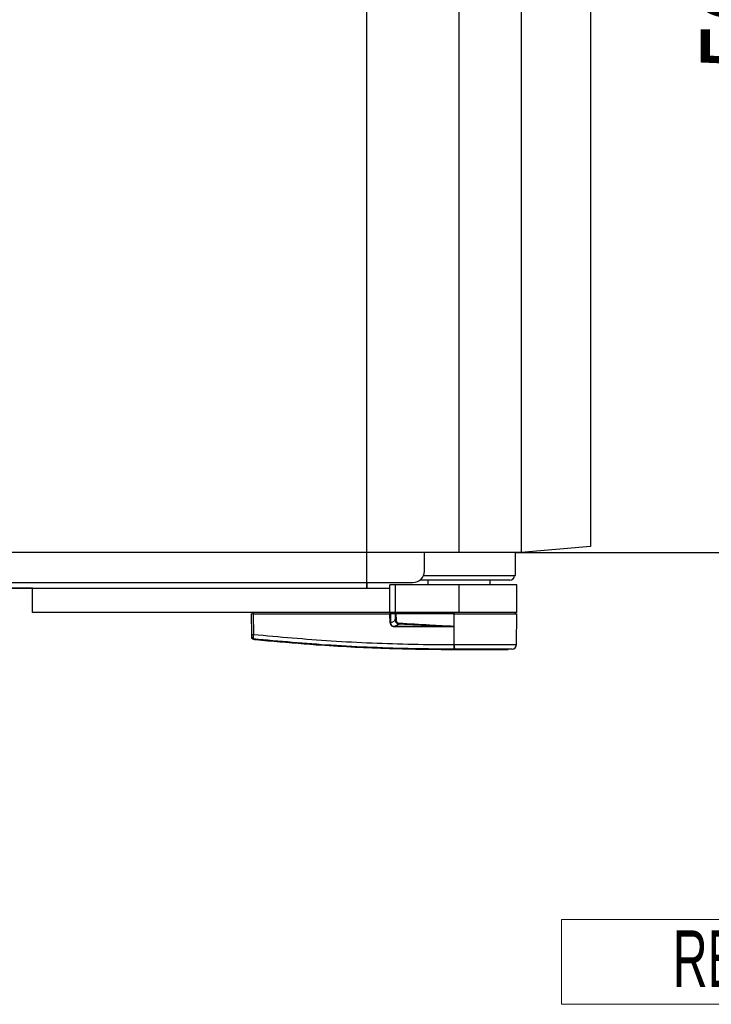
# Model space of a CAD drawing. Header units: millimetres. Extents: x 0 to 420, y 0 to 297.
# Tile 11 of 44: x 196 to 220, y 66 to 101. Entities that reach past the tile are written whole.
import ezdxf
from ezdxf.enums import TextEntityAlignment as Align

# ---------------------------------------------------------------- set-up
doc = ezdxf.new("R2010")
doc.units = ezdxf.units.MM
doc.layers.add('CARTIGLIO', color=140, linetype='Continuous')
doc.layers.add('QUOTE', color=174, linetype='Continuous')
doc.styles.add('SLDTEXTSTYLE0', font='TXT', dxfattribs={"width": 0.638298})
doc.styles.add('SLDTEXTSTYLE3', font='TXT', dxfattribs={"width": 0.75})
doc.dimstyles.new('SLDDIMSTYLE0', dxfattribs={"dimtxt": 3, "dimasz": 3, "dimexe": 0, "dimexo": 0.0625, "dimgap": 0.75, "dimtad": 1, "dimlfac": 12.24566, "dimrnd": 1e-09, "dimzin": 12, "dimdsep": 46, "dimtxsty": 'SLDTEXTSTYLE3', "dimsah": 1, "dimcen": 0.09, "dimadec": 0, "dimazin": 3, "dimtfac": 1, "dimtdec": 3, "dimtofl": 0, "dimtmove": 0, "dimatfit": 3, "dimfxl": 0, "dimfrac": 2, "dimtolj": 1, "dimtzin": 12, "dimarcsym": 0})

# ---------------------------------------------------------------- blocks, each defined once
blk = doc.blocks.new('SW_NOTE_0_27')
at = {"layer": 'CARTIGLIO', "color": 0, "insert": (2.34, 2.578), "char_height": 2, "attachment_point": 2, "style": 'SLDTEXTSTYLE0'}
blk.add_mtext('REV.', dxfattribs=at)
blk = doc.blocks.new('Cartiglio ALUSIC')
at = {"color": 161, "linetype": 'Continuous', "lineweight": 18}
for p, q in [((113.971, 150.999), (113.971, 153.999)), ((113.971, 153.999), (313.621, 153.999)), ((113.971, 150.999), (313.621, 150.999))]:
    blk.add_line(p, q, dxfattribs=at)
at = {"layer": 'CARTIGLIO', "color": 140}
blk.add_blockref('SW_NOTE_0_27', (117.568, 151.037), dxfattribs=at)
at = {"layer": 'CARTIGLIO', "color": 140, "style": 'SLDTEXTSTYLE0', "width": 0.638298}
for tag, height, p in [('AUTOATTR1', 3.5, (223.449, 133.7)), ('AUTOATTR2', 3.5, (221.929, 127.422)), ('AUTOATTR11', 3.5, (222.862, 121.411)), ('AUTOATTR8', 4, (219.244, 110.003)), ('AUTOATTR9', 4, (218.122, 100.423)), ('AUTOATTR0', 4, (249.033, 100.312))]:
    blk.add_attdef(tag, text='', height=height, dxfattribs=at).set_placement(p, align=Align.TOP_CENTER)
at = {"layer": 'CARTIGLIO', "color": 140}
for tag in ['AUTOATTR13', 'AUTOATTR12', 'AUTOATTR10', 'AUTOATTR7', 'AUTOATTR6', 'AUTOATTR5', 'AUTOATTR4', 'AUTOATTR3']:
    blk.add_attdef(tag, (0, 0), '', height=4, dxfattribs=at)
blk = doc.blocks.new('_D_3')
at = {"layer": 'QUOTE'}
for p, q in [((213.552, 122.986), (225.975, 122.986)), ((223.975, 122.986), (223.975, 82.155)), ((213.552, 82.155), (225.975, 82.155))]:
    blk.add_line(p, q, dxfattribs=at)
for points in [[(223.975, 122.986), (223.475, 119.986), (224.475, 119.986)], [(223.975, 82.155), (224.475, 85.155), (223.475, 85.155)]]:
    blk.add_solid(points, dxfattribs=at)
at = {"layer": 'QUOTE', "insert": (220.108, 99.246), "char_height": 3, "attachment_point": 1, "rotation": 90, "style": 'SLDTEXTSTYLE3'}
blk.add_mtext('500', dxfattribs=at)

msp = doc.modelspace()

# ---------------------------------------------------------------- linework, layer by layer
at = {"color": 7, "linetype": 'Continuous'}
for p, q in [((208.28542, 80.88955), (208.28542, 124.25185)), ((63.74441, 80.88955), (208.28542, 80.88955))]:
    msp.add_line(p, q, dxfattribs=at)
at = {"color": 7, "linetype": 'Continuous', "lineweight": 25}
for p, q in [((211.55188, 82.1553), (211.55188, 122.98609)), ((213.75674, 122.98609), (213.75674, 82.1553)), ((216.20659, 122.77176), (216.20659, 82.36963)), ((216.20659, 82.36963), (213.75674, 82.1553)), ((211.55188, 82.1553), (60.47795, 82.1553)), ((210.32696, 81.50201), (210.32696, 82.1553)), ((213.75674, 82.1553), (211.55188, 82.1553)), ((213.55259, 81.33868), (213.55573, 82.1553)), ((213.34844, 81.17536), (210.16364, 81.17536)), ((210.29508, 81.33868), (213.55259, 81.33868)), ((210.44945, 81.17536), (210.44945, 81.01204)), ((212.65431, 81.01204), (212.65431, 81.17536)), ((62.11118, 81.0937), (209.91865, 81.0937)), ((196.44449, 80.88955), (189.96598, 80.88955)), ((196.44449, 80.0321), (196.44449, 80.88955)), ((196.44449, 80.88955), (209.10203, 80.88955)), ((208.28542, 81.0937), (208.28542, 80.88955)), ((209.10203, 80.88955), (209.10203, 81.01204)), ((209.30619, 81.01204), (209.10203, 81.01204)), ((209.10203, 80.0321), (209.10203, 80.88955)), ((209.30619, 80.0321), (209.30619, 81.01204)), ((211.55188, 81.01204), (209.30619, 81.01204)), ((211.55188, 80.0321), (211.55188, 81.01204)), ((213.59342, 81.01204), (211.55188, 81.01204)), ((213.59342, 80.0321), (213.59342, 81.01204)), ((209.10203, 80.0321), (196.44449, 80.0321)), ((204.20908, 79.26006), (204.2027, 79.99127)), ((204.26253, 79.99127), (204.2027, 79.99127)), ((204.24246, 79.99127), (204.24317, 80.0321)), ((204.26253, 79.99127), (204.26891, 79.26006)), ((204.26253, 79.99127), (209.10638, 79.99127)), ((204.26555, 79.99127), (204.26561, 80.0321)), ((209.30619, 80.0321), (209.10203, 80.0321)), ((209.10767, 79.66162), (209.10638, 79.99127)), ((209.10638, 79.99127), (209.12164, 79.99127)), ((209.10959, 79.99127), (209.10965, 80.0321)), ((209.12164, 79.99127), (209.12293, 79.66162)), ((209.3037, 79.99127), (209.12164, 79.99127)), ((209.14985, 79.99127), (209.15035, 80.0321)), ((211.55188, 80.0321), (209.30619, 80.0321)), ((211.37999, 79.99127), (209.30995, 79.99127)), ((209.32276, 79.99127), (209.32306, 80.0321)), ((211.37608, 79.54234), (211.37999, 79.99127)), ((211.37999, 79.99127), (211.38038, 79.99127)), ((211.38118, 78.89768), (211.38038, 79.99127)), ((211.38038, 79.99127), (213.59307, 79.99127)), ((211.38205, 79.99127), (211.38208, 80.0321)), ((213.59342, 80.0321), (211.55188, 80.0321)), ((213.5533, 79.99127), (213.55259, 80.0321)), ((213.58352, 78.89773), (213.59307, 79.99127)), ((209.12293, 79.66162), (209.2952, 79.75118)), ((209.42947, 79.62373), (209.2859, 79.54909)), ((209.2859, 79.54909), (211.20229, 79.54909)), ((211.20333, 79.52799), (209.28694, 79.52799)), ((211.37608, 79.54234), (211.37604, 79.53781)), ((204.26867, 79.08704), (204.26873, 79.08703)), ((204.27131, 79.08677), (204.26873, 79.08703)), ((211.36792, 78.89768), (211.38118, 78.89768)), ((213.43749, 78.73675), (213.29545, 78.72551)), ((211.38131, 78.72551), (211.38142, 78.72551))]:
    msp.add_line(p, q, dxfattribs=at)
at = {"color": 7, "linetype": 'Continuous', "lineweight": 25, "flags": 128}
for points in [[(209.43116, 79.65891), (209.4309, 79.65358), (209.43065, 79.64835), (209.43041, 79.6433), (209.43018, 79.63853), (209.42997, 79.63411), (209.42978, 79.63013), (209.42961, 79.62665), (209.42947, 79.62373)], [(211.37608, 79.54234), (211.27875, 79.54612), (211.20229, 79.54909)]]:
    msp.add_lwpolyline(points, dxfattribs=at)
at = {"color": 7, "linetype": 'Continuous', "lineweight": 25}
for centre, radius, start, end in [((209.91865, 81.50201), 0.40831, 270, 360), ((213.34844, 81.33868), 0.16332, 270, 0), ((209.1153, 77.5817), 2.07993, 89.78976, 90.21024), ((209.11777, 79.53019), 0.16919, 359.25241, 6.414342), ((211.03416, 79.53019), 0.16919, 359.25241, 6.414342), ((204.239, 81.06796), 1.80815, 269.051899, 270.948101), ((204.27504, 79.16433), 0.06513, 180.615859, 263.895805), ((211.98137, 78.86321), 0.61441, 176.784062, 191.882918), ((214.6931, 79.11436), 3.33443, 186.503389, 186.696809), ((211.9947, 78.86359), 0.61446, 176.819927, 191.918257), ((213.42021, 78.89915), 0.16332, 276.076872, 359.499989)]:
    msp.add_arc(centre, radius, start, end, dxfattribs=at)
for centre, major_axis, ratio, start_param, end_param in [((209.39743, 79.74485), (0.27767, 0.13657), 0.60672542, 2.85429274, 4.03117958), ((209.39537, 79.74464), (0.26269, 0.13002), 0.5569608, 2.85308004, 4.02996688), ((209.49714, 79.79755), (0.18711, 0.09955), 0.77058227, 2.80515963, 3.98204647), ((209.49714, 79.79719), (0.16333, 0.08633), 0.66301777, 2.80724789, 3.98413473)]:
    msp.add_ellipse(centre, major_axis=major_axis, ratio=ratio, start_param=start_param, end_param=end_param, dxfattribs=at)
for points, knots in [([(209.2952, 79.75118), (209.29581, 79.79603), (209.2969, 79.87621), (209.30162, 79.95608), (209.3037, 79.99127)], [0, 0, 0, 0, 0.55939227, 1, 1, 1, 1]), ([(209.30995, 79.99127), (209.30922, 79.99127), (209.30749, 79.99127), (209.30532, 79.99127), (209.30414, 79.99127), (209.3037, 79.99127)], [0, 0, 0, 0, 0.31939567, 0.74819126, 1, 1, 1, 1]), ([(209.30995, 79.99127), (209.31406, 79.94649), (209.32138, 79.8666), (209.32325, 79.78641), (209.32407, 79.75118)], [0, 0, 0, 0, 0.56058603, 1, 1, 1, 1]), ([(209.32407, 79.75118), (209.31801, 79.75116), (209.30718, 79.75113), (209.29886, 79.75116), (209.2952, 79.75118)], [0, 0, 0, 0, 0.56, 1, 1, 1, 1]), ([(211.20229, 79.54909), (210.87132, 79.56194), (210.28033, 79.58487), (209.68944, 79.61185), (209.42947, 79.62373)], [0, 0, 0, 0, 0.56002522, 1, 1, 1, 1]), ([(209.43116, 79.65891), (209.79433, 79.63943), (210.44288, 79.60465), (211.09092, 79.56138), (211.37608, 79.54234)], [0, 0, 0, 0, 0.559972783, 1, 1, 1, 1]), ([(211.37604, 79.53781), (211.37493, 79.53749), (211.3721, 79.53666), (211.36661, 79.53553), (211.35833, 79.5342), (211.34599, 79.53274), (211.32759, 79.53117), (211.30015, 79.52963), (211.25778, 79.52825), (211.22408, 79.52809), (211.20333, 79.52799)], [0, 0, 0, 0, 0.0199034, 0.05101553, 0.09695623, 0.16503878, 0.26617597, 0.41665359, 0.64077612, 1, 1, 1, 1]), ([(204.20992, 79.16363), (204.20991, 79.16412), (204.2099, 79.16604), (204.20981, 79.1759), (204.20962, 79.19777), (204.20937, 79.22698), (204.20917, 79.24903), (204.20908, 79.26006)], [0, 0, 0, 0, 0.07774703, 0.306836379, 0.536956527, 0.768509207, 1, 1, 1, 1]), ([(204.21002, 79.15146), (204.21002, 79.15168), (204.21002, 79.15254), (204.20996, 79.15892), (204.20992, 79.16363)], [0, 0, 0, 0, 0.26342591, 1, 1, 1, 1]), ([(204.26867, 79.08704), (204.26144, 79.08851), (204.24698, 79.09145), (204.22866, 79.10465), (204.21555, 79.12276), (204.21051, 79.13949), (204.21012, 79.14919), (204.21002, 79.15146)], [0, 0, 0, 0, 0.23106275, 0.46212549, 0.69318856, 0.92839331, 1, 1, 1, 1]), ([(204.26891, 79.26006), (204.26834, 79.24175), (204.26718, 79.20511), (204.26642, 79.15658), (204.26652, 79.12017), (204.26727, 79.10367), (204.26795, 79.1004), (204.26812, 79.09957)], [0, 0, 0, 0, 0.23108965, 0.4626691, 0.69303153, 0.92227335, 1, 1, 1, 1]), ([(211.38012, 78.73669), (211.38012, 78.73669), (210.89638, 78.73697), (209.92879, 78.747), (208.47799, 78.79283), (206.58921, 78.88818), (205.18768, 79.01582), (204.26812, 79.09957)], [0, 0, 0, 0, 0.00000069, 0.20371068, 0.40747211, 0.61123305, 1, 1, 1, 1]), ([(204.26812, 79.09957), (204.26827, 79.09473), (204.26846, 79.08816), (204.26863, 79.08727), (204.26867, 79.08704)], [0, 0, 0, 0, 0.73611582, 1, 1, 1, 1]), ([(204.26873, 79.08703), (204.29616, 79.08425), (204.46546, 79.06706), (205.20826, 78.99456), (206.73443, 78.86989), (208.93634, 78.75007), (210.56599, 78.7337), (211.38131, 78.72551)], [0, 0, 0, 0, 0.01170126, 0.07220884, 0.31419353, 0.65688711, 1, 1, 1, 1]), ([(204.26891, 79.26006), (205.18747, 79.17631), (206.58678, 79.04873), (208.47233, 78.95396), (209.9198, 78.9067), (210.88529, 78.90069), (211.36792, 78.89768)], [0, 0, 0, 0, 0.389052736, 0.59267292, 0.796380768, 1, 1, 1, 1]), ([(211.39348, 78.73669), (211.38904, 78.73666), (211.38459, 78.73663), (211.38013, 78.73669), (211.38012, 78.73669)], [0, 0, 0, 0, 0.99963467, 1, 1, 1, 1]), ([(211.38118, 78.89768), (211.48342, 78.89769), (211.69031, 78.89772), (212.00763, 78.89771), (212.32648, 78.89765), (212.63123, 78.89779), (212.90798, 78.89767), (213.14383, 78.8977), (213.33674, 78.89775), (213.47634, 78.89766), (213.5665, 78.89767), (213.57779, 78.89771), (213.58352, 78.89773)], [0, 0, 0, 0, 0.09123037, 0.18462249, 0.28509302, 0.38847717, 0.48894659, 0.59232958, 0.69279869, 0.79618144, 0.89663467, 1, 1, 1, 1]), ([(213.43749, 78.73675), (213.43222, 78.73675), (213.42166, 78.73676), (213.33915, 78.73666), (213.20888, 78.73674), (213.03144, 78.73671), (212.81142, 78.73671), (212.55632, 78.73679), (212.27208, 78.73672), (211.97747, 78.73671), (211.68149, 78.73674), (211.48948, 78.73671), (211.39348, 78.73669)], [0, 0, 0, 0, 0.1019155, 0.20383364, 0.30575296, 0.40767117, 0.50960195, 0.6115312, 0.71346155, 0.81539292, 0.90769638, 1, 1, 1, 1]), ([(211.38142, 78.72551), (211.50266, 78.72551), (211.74551, 78.72551), (212.10323, 78.72551), (212.43575, 78.72551), (212.73143, 78.72551), (212.97496, 78.72551), (213.15666, 78.72551), (213.27407, 78.72551), (213.28833, 78.72551), (213.29545, 78.72551)], [0, 0, 0, 0, 0.12488045, 0.25013958, 0.37464939, 0.49981249, 0.62476421, 0.74955772, 0.87492377, 1, 1, 1, 1])]:
    msp.add_open_spline(points, degree=3, knots=knots, dxfattribs=at)

# ---------------------------------------------------------------- block references
at = {"layer": 'CARTIGLIO'}
msp.add_blockref('Cartiglio ALUSIC', (101.2063, -84.82804), dxfattribs=at)

# ---------------------------------------------------------------- dimensions: what is measured, and where the dimension line sits
at = {"layer": 'QUOTE'}
dim = msp.add_linear_dim(base=(221.59404, 82.1553), p1=(211.55188, 122.98609), p2=(211.55188, 82.1553), angle=90, dimstyle='SLDDIMSTYLE0', dxfattribs=at)
dim.commit()
dim.dimension.update_dxf_attribs({"geometry": '_D_3', "text_midpoint": (221.59404, 102.5707), "dimtype": 160})

doc.saveas('drawing.dxf')
